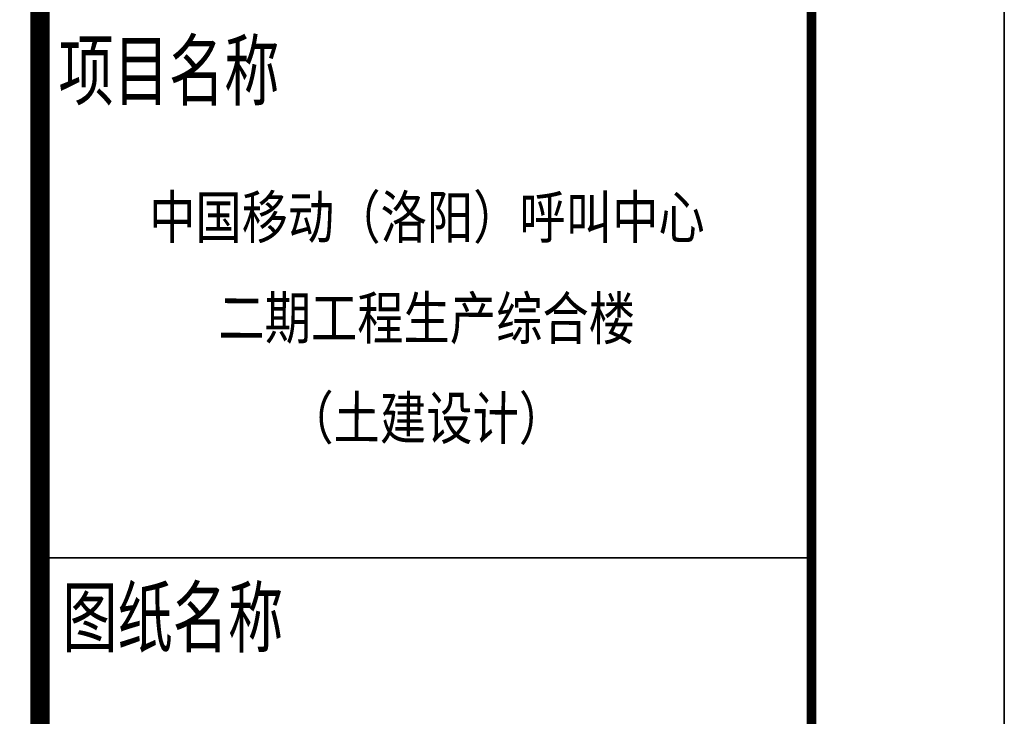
# Model space of a CAD drawing. Header units: millimetres. Extents: x 708158 to 1984082, y -168213 to -53.
# Tile 82 of 220: x 952799 to 960458, y -97533 to -92116. Entities that reach past the tile are written whole.
import ezdxf
from ezdxf.enums import TextEntityAlignment as Align

# ---------------------------------------------------------------- set-up
doc = ezdxf.new("R2010")
doc.units = ezdxf.units.MM
doc.header["$LTSCALE"] = 1000
doc.layers.get('0').update_dxf_attribs({"color": 8})
doc.layers.add('图框', color=4, linetype='Continuous', lineweight=35)
doc.styles.add('-黑体', font='simhei.ttf', dxfattribs={"width": 0.8})

# ---------------------------------------------------------------- blocks, each defined once
blk = doc.blocks.new('A$C998f5811')
at = {"layer": '图框', "color": 4}
blk.add_line((0, 0), (0, 89100), dxfattribs=at)
at = {"layer": '图框', "linetype": 'Continuous'}
blk.add_line((-7530.3, 11399.7), (-1527.3, 11399.7), dxfattribs=at)
at = {"layer": '图框', "color": 4, "const_width": 74.2}
blk.add_lwpolyline([(-122400, 1500), (-1500, 1500), (-1500, 87600), (-122400, 87600)], close=True, dxfattribs=at)
at = {"layer": '图框', "const_width": 150}
blk.add_lwpolyline([(-7500, 87600), (-7500, 1500)], dxfattribs=at)
at = {"layer": '图框', "style": '-黑体', "width": 0.7}
for s, p in [('项目名称', (-7356.7, 14965)), ('图纸名称', (-7327.2, 10712.2))]:
    blk.add_text(s, height=450, dxfattribs=at).set_placement(p)
at = {"layer": '图框', "style": '-黑体', "width": 0.8}
blk.add_text('中国移动（洛阳）呼叫中心', height=330.017, dxfattribs=at).set_placement((-4491.4, 13883.6), align=Align.CENTER)
for s, p in [('二期工程生产综合楼', (-4493.3, 13098.6)), ('（土建设计）', (-4497.2, 12321.1))]:
    blk.add_text(s, height=330.02, rotation=359.86093, dxfattribs=at).set_placement(p, align=Align.CENTER)

msp = doc.modelspace()

# ---------------------------------------------------------------- block references
msp.add_blockref('A$C998f5811', (960457.6, -107699.9))

doc.saveas('drawing.dxf')
